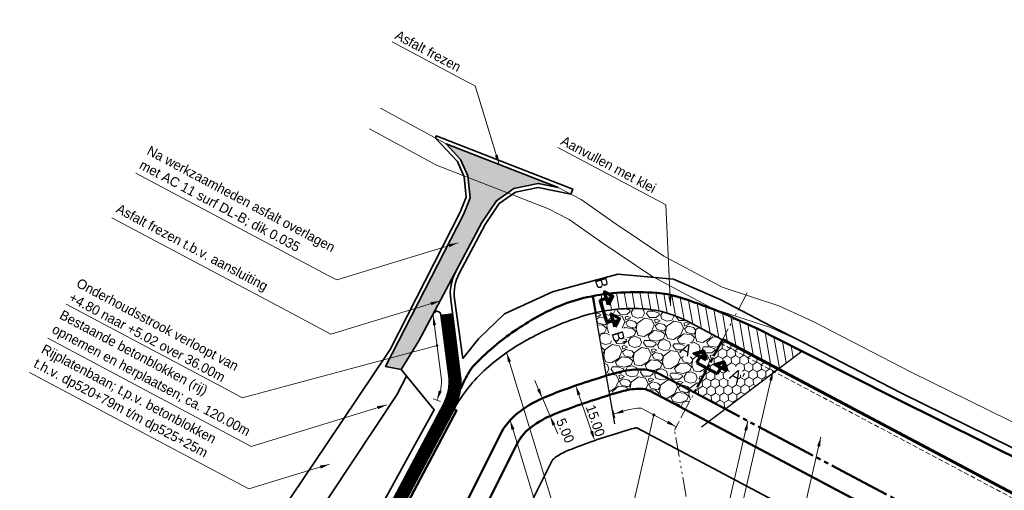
# Model space of a CAD drawing. Header units: metres. Extents: x -128301 to 77274, y 393138 to 412865.
# Tile 11 of 13: x 71110 to 71364, y 407419 to 407541. Entities that reach past the tile are written whole.
import ezdxf

# ---------------------------------------------------------------- set-up
doc = ezdxf.new("R2010")
doc.units = ezdxf.units.M
for name, pattern in [('ACAD_ISO09W100', [45, 24, -3, 6, -3, 6, -3]), ('CENTER2', [28.574999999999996, 19.05, -3.174999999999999, 3.174999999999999, -3.174999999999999]), ('HIDDEN', [0.375, 0.25, -0.125]), ('JIS_09_08', [10.750000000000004, 8, -0.55, 0.55, -0.55, 0.55, -0.55]), ('ONDERHOUDSSTROOK', [28, 8, -20]), ('SECTIEGRENS', [10.5, 5, -1, 0.5, -1, 0.5, -1, 0.5, -1])]:
    doc.linetypes.add(name, pattern=pattern)
for name, color, linetype, lineweight in [('maatvoering-leadr', 7, 'Continuous', 30), ('maatvoering-lin', 7, 'Continuous', 30), ('Plts-Detail', 5, 'CENTER2', 70), ('sn-arcering_betonzuilen', 1, 'Continuous', 18), ('sn-arcering_dun', 1, 'Continuous', 18), ('sn-arcering_kreukelberm', 253, 'Continuous', 0), ('TM-Damwand', 154, 'ACAD_ISO09W100', 50), ('TM-Glooiing', 4, 'Continuous', 50), ('TM-Insteek', 211, 'HIDDEN', 13), ('TM-invloedsgrens', 6, 'SECTIEGRENS', 20), ('TM-Kreukelberm', 43, 'Continuous', 50), ('TM-onderhoudsweg', 3, 'Continuous', 35), ('TM-Teenconstructie', 20, 'JIS_09_08', 50), ('TM-Werkgrens', 62, 'PBZ-WERKGRENS', 35)]:
    doc.layers.add(name, color=color, linetype=linetype, lineweight=lineweight)
doc.layers.add('sn-arcering_grijs', color=8, linetype='Continuous')
doc.layers.add('sn-arcrand', color=7, linetype='Continuous', plot=False)
doc.layers.add('TM-Hulplijn-plaatsdwp in situatie', color=213, linetype='Continuous', lineweight=9, plot=False)
doc.styles.add('StagCAD', font='StagCAD.ttf')
doc.linetypes.add('PBZ-WERKGRENS', pattern='A,5.5,-1.05,["O",StagCAD,S=2,R=0,X=0,Y=-1],-3.45', length=10)
doc.dimstyles.new('GM-maatvoering', dxfattribs={"dimtxt": 2.5, "dimasz": 2.5, "dimexe": 1, "dimexo": 0, "dimgap": 1, "dimtad": 1, "dimrnd": 0.001, "dimzin": 1, "dimdsep": 46, "dimtxsty": 'StagCAD', "dimcen": 0.09, "dimclrd": 1, "dimclre": 1, "dimclrt": 7, "dimazin": 0, "dimtfac": 1, "dimtix": 1, "dimtmove": 0, "dimatfit": 3, "dimfxl": 1, "dimfxlon": 1, "dimtvp": 0.8299999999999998, "dimtolj": 1, "dimtzin": 0, "dimlwd": 15, "dimlwe": 15, "dimarcsym": 0})
doc.dimstyles.new('leader 1_1000', dxfattribs={"dimtxt": 2.5, "dimasz": 3, "dimexe": 0, "dimexo": 0, "dimgap": 1, "dimtad": 1, "dimrnd": 0.001, "dimzin": 1, "dimdsep": 46, "dimtxsty": 'StagCAD', "dimblk1": 'RAD_PIJL', "dimblk2": 'RAD_PIJL', "dimsah": 1, "dimcen": 0.09, "dimse1": 1, "dimse2": 1, "dimclrd": 1, "dimclre": 1, "dimclrt": 7, "dimazin": 0, "dimtfac": 1, "dimtix": 1, "dimtmove": 0, "dimatfit": 0, "dimfxl": 1, "dimtvp": 0.8299999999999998, "dimtolj": 1, "dimtzin": 0, "dimlwd": 15, "dimarcsym": 0})

# ---------------------------------------------------------------- blocks, each defined once
blk = doc.blocks.new('RAD_PIJL')
at = {"color": 1, "linetype": 'Continuous'}
blk.add_solid([(-2.828427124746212, -0.75), (-2.828427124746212, 0.75), (0, 0)], dxfattribs=at)
blk = doc.blocks.new('*D34')
at = {"layer": 'Defpoints', "color": 0, "transparency": 16777216}
blk.add_point((71253.51076292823, 407446.1770012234), dxfattribs=at)
at = {"layer": 'maatvoering-lin', "color": 1, "lineweight": 15, "transparency": 16777216}
for p, q in [((71253.51076292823, 407446.1770012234), (71254.45600357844, 407446.5033754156)), ((71254.32669840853, 407443.813899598), (71257.59044032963, 407434.3614930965)), ((71258.40637580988, 407431.998391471), (71259.35161646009, 407432.3247656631))]:
    blk.add_line(p, q, dxfattribs=at)
at = {"layer": 'maatvoering-lin', "color": 1, "transparency": 16777216}
blk.add_solid([(71254.72054867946, 407443.9498888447), (71253.93284813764, 407443.6779103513), (71253.51076292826, 407446.1770012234)], dxfattribs=at)
at = {"layer": 'maatvoering-lin', "color": 7, "transparency": 16777216, "insert": (71258.58371913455, 407437.1183835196), "char_height": 2.5, "attachment_point": 5, "rotation": 289.048850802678, "style": 'StagCAD', "bg_fill": 3, "box_fill_scale": 1.1, "bg_fill_color": 256, "bg_fill_true_color": 13158600, "bg_fill_transparency": 0}
blk.add_mtext('\\A1;15.00', dxfattribs=at)
at = {"layer": 'Defpoints', "color": 0, "transparency": 16777216}
for p in [(71258.40637580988, 407431.998391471), (71258.40637580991, 407431.998391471)]:
    blk.add_point(p, dxfattribs=at)
at = {"layer": 'maatvoering-lin', "color": 1, "transparency": 16777216}
blk.add_solid([(71257.98429060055, 407434.4974823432), (71257.19659005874, 407434.2255038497), (71258.40637580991, 407431.998391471)], dxfattribs=at)
blk = doc.blocks.new('*D42')
at = {"layer": 'Defpoints', "color": 0, "transparency": 16777216}
blk.add_point((71244.90648373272, 407442.9043958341), dxfattribs=at)
at = {"layer": 'maatvoering-lin', "color": 1, "lineweight": 15, "transparency": 16777216}
for p, q in [((71243.91805836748, 407445.2007005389), (71242.92963300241, 407447.4970052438)), ((71244.90648373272, 407442.9043958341), (71243.98796185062, 407442.509025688)), ((71246.88348266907, 407438.3114421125), (71245.96496078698, 407437.9160719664)), ((71247.871908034, 407436.0151374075), (71248.86033339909, 407433.7188327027))]:
    blk.add_line(p, q, dxfattribs=at)
at = {"layer": 'maatvoering-lin', "color": 1, "transparency": 16777216}
blk.add_solid([(71244.30077581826, 407445.3654380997), (71243.53534091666, 407445.035962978), (71244.90648373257, 407442.904395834)], dxfattribs=at)
at = {"layer": 'maatvoering-lin', "color": 7, "transparency": 16777216, "insert": (71250.80545021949, 407434.5555036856), "char_height": 2.5, "attachment_point": 5, "rotation": 293.28906111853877, "style": 'StagCAD', "bg_fill": 3, "box_fill_scale": 1.1, "bg_fill_color": 256, "bg_fill_true_color": 13158600, "bg_fill_transparency": 0}
blk.add_mtext('\\A1;5.00', dxfattribs=at)
at = {"layer": 'Defpoints', "color": 0, "transparency": 16777216}
for p in [(71246.88348266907, 407438.3114421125), (71246.88348266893, 407438.3114421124)]:
    blk.add_point(p, dxfattribs=at)
at = {"layer": 'maatvoering-lin', "color": 1, "lineweight": 15, "transparency": 16777216}
blk.add_line((71244.90648373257, 407442.904395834), (71246.88348266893, 407438.3114421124), dxfattribs=at)
at = {"layer": 'maatvoering-lin', "color": 1, "transparency": 16777216}
blk.add_solid([(71248.25462548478, 407436.1798749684), (71247.48919058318, 407435.8503998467), (71246.88348266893, 407438.3114421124)], dxfattribs=at)

msp = doc.modelspace()

# ---------------------------------------------------------------- hatches: boundary and pattern name
at = {"layer": 'sn-arcering_betonzuilen'}
h = msp.add_hatch(dxfattribs=at)
h.set_pattern_fill('HONEY', color=256, scale=0.4, style=0)
h.set_pattern_definition([(332.0397985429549, (71351.2761006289, 407410.2116887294), (2.198310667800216, 0.0782955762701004), [1.27, -2.54]), (92.03979854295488, (71351.2761006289, 407410.2116887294), (-1.166961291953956, 1.864645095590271), [1.27, -2.54]), (32.03979854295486, (71351.2761006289, 407410.2116887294), (1.031349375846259, 1.942940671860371), [-2.539999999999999, 1.269999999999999])])
h.paths.add_polyline_path([(71305.67932846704, 407450.3786568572), (71291.3370963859, 407457.9917828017), (71284.11930100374, 407444.3879804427), (71292.12711771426, 407440.1372810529)])
at = {"layer": 'sn-arcering_grijs'}
h = msp.add_hatch(color=256, dxfattribs=at)
h.dxf.hatch_style = 1
h.paths.add_polyline_path([(71249.005663, 407497.269553), (71220.085836, 407508.539252), (71223.82483700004, 407504.532653), (71225.68823300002, 407500.3256810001), (71226.26641000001, 407494.663045), (71224.65592799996, 407490.50703), (71204.45461900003, 407451.077828), (71208.47726699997, 407450.296935), (71213.07956399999, 407457.686476), (71229.28203999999, 407488.261317), (71233.05867999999, 407493.860079), (71237.56290500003, 407497.0513870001), (71243.853046, 407498.323773)])
at = {"layer": 'sn-arcering_kreukelberm'}
h = msp.add_hatch(dxfattribs=at)
h.set_pattern_fill('GRAVEL', color=256, scale=0.3, style=0)
h.set_pattern_definition([(222.0457243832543, (71461.50519514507, 407123.1051164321), (-67.75906084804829, -61.87121845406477), [1.02516432, -101.491450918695]), (179.0026778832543, (71460.74389589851, 407122.4185386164), (91.73671197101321, -1.927090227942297), [1.759214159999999, -174.162146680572]), (126.5433839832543, (71458.98494879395, 407122.4491589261), (67.07348092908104, -91.2873515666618), [1.24044456, -122.8041683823]), (261.3066258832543, (71455.83121295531, 407120.8634191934), (23.42172036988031, 150.7821190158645), [1.602013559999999, -158.599312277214]), (286.8665910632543, (71455.58907424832, 407119.2798108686), (-28.38776321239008, 94.90531333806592), [1.5709011, -155.519423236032]), (351.3066258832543, (71456.04486276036, 407117.776483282), (-150.7821190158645, 23.42172036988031), [1.602013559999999, -158.599312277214]), (31.72717735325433, (71457.62847108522, 407117.5343445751), (-106.4447785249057, -65.48918021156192), [2.118580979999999, -209.7393459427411]), (66.28826525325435, (71459.43045360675, 407118.6484527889), (70.47830186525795, 161.1866438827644), [2.00015856, -198.015769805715]), (115.4625025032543, (71460.23478827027, 407120.4797591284), (-50.33175327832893, 104.8604778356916), [1.607439, -159.136637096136]), (169.2692951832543, (71459.54371685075, 407121.9310640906), (82.57369780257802, -16.29236726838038), [1.83513984, -89.92181085]), (216.4303746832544, (71457.74066862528, 407122.2727544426), (-99.65821540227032, -73.8600440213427), [2.37323376, -234.950317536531]), (132.8470117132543, (71463.32621778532, 407120.0034032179), (-48.29809220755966, 51.01733322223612), [0.8100136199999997, -80.191697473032]), (165.5021712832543, (71462.77537123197, 407120.5972851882), (96.93897440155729, -25.4553813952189), [1.541045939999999, -152.56391699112]), (219.0329368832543, (71461.28339304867, 407120.9830766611), (-0.7921503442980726, -7.578713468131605), [1.077628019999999, -9.698679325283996]), (197.2315273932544, (71460.84794114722, 407121.9479728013), (39.47786803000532, 11.19667521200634), [0.58032396, -57.45186710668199]), (285.8343463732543, (71460.29366669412, 407121.7760619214), (-5.20226243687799, 23.52829074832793), [0.8206968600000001, -40.21425896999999]), (24.99669341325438, (71460.51760019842, 407120.9865045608), (24.32044109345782, 12.78097590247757), [1.332958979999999, -43.09889445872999]), (155.5979880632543, (71461.72570074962, 407121.5497662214), (14.36527659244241, -9.163014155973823), [0.96386142, -23.132694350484]), (10.42247721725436, (71455.8980128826, 407122.2355091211), (78.1635857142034, 14.81463696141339), [1.350263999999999, -133.6764800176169]), (64.37911282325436, (71457.2260016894, 407122.479779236), (-39.02850766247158, -80.19724677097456), [1.132796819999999, -112.1466470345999]), (287.2315273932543, (71461.88413081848, 407123.065508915), (-11.19667521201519, 39.477868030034), [1.160640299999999, -56.87155076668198]), (337.6433965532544, (71462.22795257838, 407121.9569600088), (-73.41068365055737, 30.65764384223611), [1.350264, -133.67648001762]), (333.4768916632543, (71455.40687966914, 407117.5367067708), (-36.30926665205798, 19.11817865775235), [1.302105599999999, -63.803202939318]), (288.8080774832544, (71456.57194480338, 407116.9552399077), (-29.17991360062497, 87.3265998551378), [1.091016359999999, -108.01078014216]), (60.83434637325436, (71461.16776760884, 407115.4788739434), (19.11817865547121, 36.30926665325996), [1.1606403, -56.871550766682]), (11.3869615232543, (71461.73339146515, 407116.4923648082), (-101.6918764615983, -20.01689940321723), [1.27734822, -126.4571279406]), (63.47689166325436, (71457.45419800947, 407115.8670276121), (-19.11817865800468, -36.30926665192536), [0.6510527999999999, -64.45425573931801]), (95.34286935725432, (71460.71304480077, 407115.526402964), (-4.410112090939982, 31.10700421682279), [0.3885437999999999, -38.465984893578]), (159.9966934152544, (71460.67686518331, 407115.9132601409), (21.94399006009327, -9.955164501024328), [1.5709011, -29.847163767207]), (180.0419428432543, (71459.20073000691, 407116.4506258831), (76.5792850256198, -0.3427899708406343), [1.455800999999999, -144.124094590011]), (297.7230044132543, (71460.44630666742, 407120.3044203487), (-5.994412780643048, 15.94957728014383), [1.098971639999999, -26.37532907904]), (347.1901634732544, (71460.95754570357, 407119.331602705), (127.2538282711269, -28.62398278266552), [1.918670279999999, -189.948027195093]), (54.97833278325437, (71462.82845956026, 407118.9062037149), (-35.85990628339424, -49.88239289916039), [0.78452472, -77.66817695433]), (84.03293688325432, (71463.27868876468, 407119.5486804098), (-6.786563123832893, 8.370863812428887), [0.4572, -7.162799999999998]), (114.2893740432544, (71459.07292024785, 407116.6938302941), (24.76980145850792, -56.21959565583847), [1.058600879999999, -104.8018223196]), (42.04572438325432, (71458.63746834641, 407117.6587264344), (67.75906084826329, 61.87121845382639), [2.05032864, -100.466286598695]), (354.0329368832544, (71460.16006683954, 407119.0318820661), (8.370863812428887, 6.786563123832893), [1.981199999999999, -5.638799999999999]), (319.3377833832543, (71462.13053234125, 407118.8259229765), (70.24208230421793, -60.97249768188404), [1.204828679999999, -119.2779501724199]), (248.0875409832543, (71463.04447156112, 407118.0408592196), (-10.74731484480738, -29.52270352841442), [1.109487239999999, -54.364950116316]), (201.6789122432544, (71462.63042197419, 407117.0115253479), (-151.9170593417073, -60.73627812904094), [1.8064353, -178.837393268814]), (169.4590156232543, (71460.95175560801, 407116.3442184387), (-97.73112474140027, 17.87666794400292), [1.911088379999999, -189.19753936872])])
edge = h.paths.add_edge_path()
edge.add_arc((71281.09203806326, 407384.7875130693), 61.89679785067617, 104.1541359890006, 107.6805544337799)
edge.add_line((71262.29337889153, 407443.760591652), (71258.55700143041, 407464.9506412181))
edge.add_arc((71268.50841715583, 407421.0531231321), 45.01136266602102, 89.5543416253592, 102.77287085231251, ccw=False)
edge.add_arc((71268.84032404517, 407436.7399595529), 29.32317029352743, 63.009960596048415, 89.96444366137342, ccw=False)
edge.add_line((71282.14822250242, 407462.8694095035), (71291.33708122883, 407457.991754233))
edge.add_line((71291.33708122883, 407457.991754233), (71281.77501030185, 407439.9716130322))
edge.add_line((71281.77501030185, 407439.9716130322), (71281.77499657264, 407439.9716203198))
edge.add_line((71281.77499657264, 407439.9716203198), (71272.78275101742, 407444.7449088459))
edge.add_arc((71270.1902594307, 407439.5206590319), 5.832135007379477, 63.60746684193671, 89.93500085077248)
edge.add_arc((71270.23802051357, 407428.3406562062), 17.01218383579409, 90.1385728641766, 104.5771559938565)

# ---------------------------------------------------------------- linework, layer by layer
at = {"layer": 'maatvoering-lin', "color": 1, "lineweight": 15}
for p, q in [((71216.7626019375, 407442.7706894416), (71218.63831033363, 407442.0766303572)), ((71263.12017890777, 407439.8223397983), (71263.6239184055, 407437.8868175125)), ((71279.90149161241, 407436.437503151), (71278.96414698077, 407434.6707589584))]:
    msp.add_line(p, q, dxfattribs=at)
for points in [[(71217.70045613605, 407442.4236599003, 0.1548687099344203), (71218.78149898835, 407448.375939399), (71216.74836847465, 407464.2184539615)], [(71279.43281930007, 407435.5541310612), (71279.43070587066, 407435.5552529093), (71270.52618046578, 407440.2819775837, 0.1084162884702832), (71270.17658325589, 407440.3526829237, 0.06276635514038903), (71267.19811049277, 407439.9618221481, 0.01750659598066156), (71263.37204865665, 407438.8545786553, 0.01750659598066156)]]:
    msp.add_lwpolyline(points, format="xyb", dxfattribs=at)
at = {"layer": 'maatvoering-lin', "color": 1}
for points in [[(71217.48041829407, 407461.8064224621), (71216.65386366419, 407461.7003475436), (71216.74891622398, 407464.2330488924)], [(71218.95880257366, 407444.623699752), (71218.1772574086, 407444.9128910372), (71217.70045613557, 407442.4236598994)], [(71265.88532942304, 407439.1817344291), (71265.64337183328, 407439.9791684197), (71263.37204865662, 407438.8545786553)], [(71277.41786254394, 407437.0954064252), (71277.02715563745, 407436.3593408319), (71279.43070587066, 407435.5552529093)]]:
    msp.add_solid(points, dxfattribs=at)
at = {"layer": 'Plts-Detail', "linetype": 'Continuous', "ltscale": 0.5}
for p, q in [((71259.7372134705, 407468.2108901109), (71261.41058339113, 407468.7230747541)), ((71261.49327510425, 407462.4736218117), (71263.16664502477, 407462.9858064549)), ((71284.78987658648, 407452.0523839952), (71285.61095857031, 407453.597804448)), ((71290.08846099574, 407449.2372457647), (71290.90954297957, 407450.7826662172))]:
    msp.add_line(p, q, dxfattribs=at)
at = {"layer": 'Plts-Detail'}
for p, q in [((71259.7372134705, 407468.2108901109), (71261.49327510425, 407462.4736218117)), ((71284.78987658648, 407452.0523839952), (71290.08846099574, 407449.2372457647))]:
    msp.add_line(p, q, dxfattribs=at)
at = {"layer": 'Plts-Detail', "linetype": 'Continuous', "ltscale": 0.5, "flags": 128}
for points in [[(71261.92276803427, 407467.0497048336), (71260.89839874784, 407470.3964446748), (71263.08395331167, 407469.2352593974), (71261.92276803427, 407467.0497048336)], [(71263.6788296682, 407461.3124365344), (71262.65446038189, 407464.6591763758), (71264.84001494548, 407463.4979910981), (71263.6788296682, 407461.3124365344)], [(71287.15637902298, 407452.776722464), (71284.0655381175, 407454.4188864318), (71286.43204055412, 407455.1432249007), (71287.15637902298, 407452.776722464)], [(71292.45496343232, 407449.9615842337), (71289.36412252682, 407451.6037482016), (71291.73062496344, 407452.3280866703), (71292.45496343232, 407449.9615842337)]]:
    msp.add_lwpolyline(points, dxfattribs=at)
at = {"layer": 'Plts-Detail', "linetype": 'Continuous', "ltscale": 0.5}
for points in [[(71261.41058339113, 407468.7230747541), (71263.08395331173, 407469.2352593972), (71261.92276803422, 407467.0497048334)], [(71263.16664502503, 407462.9858064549), (71264.84001494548, 407463.4979910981), (71263.67882966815, 407461.3124365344)], [(71285.61095857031, 407453.597804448), (71286.43204055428, 407455.1432249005), (71287.15637902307, 407452.7767224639)], [(71290.90954297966, 407450.7826662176), (71291.73062496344, 407452.3280866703), (71292.45496343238, 407449.9615842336)]]:
    msp.add_solid(points, dxfattribs=at)
at = {"layer": 'sn-arcering_grijs', "const_width": 0.5}
msp.add_lwpolyline([(71291.454310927, 407458.212601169), (71486.80827880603, 407354.5150488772, 0.009792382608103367), (71501.69258108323, 407347.0425107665, 0.0003984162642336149), (71516.74029048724, 407339.8680216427, -0.008994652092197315), (71531.66655618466, 407332.4339208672, -0.008994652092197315)], format="xyb", dxfattribs=at)
at = {"layer": 'sn-arcrand'}
for points in [[(71263.61432111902, 407436.269156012), (71257.79852380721, 407469.252181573)], [(71285.98695079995, 407435.497170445), (71311.86306815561, 407455.0516953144)]]:
    msp.add_lwpolyline(points, dxfattribs=at)
at = {"layer": 'TM-Damwand', "ltscale": 0.2, "flags": 128}
msp.add_lwpolyline([(71291.34482297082, 407457.9876813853), (71284.12005768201, 407444.3875787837)], dxfattribs=at)
at = {"layer": 'TM-Glooiing'}
for p, q in [((71336.29559099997, 407442.7120729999), (71311.86306815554, 407455.0516953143)), ((71381.15884699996, 407420.4303899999), (71336.29559099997, 407442.7120729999))]:
    msp.add_line(p, q, dxfattribs=at)
for points in [[(70006.83850400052, 408295.8215040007), (70006.17338073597, 408296.1682143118, -0.0878983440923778), (69998.71582691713, 408286.7384678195), (69988.1656100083, 408277.7508997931, 0.0643732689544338), (69979.59514235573, 408268.301099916), (69901.15177775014, 408155.6034087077, 0.0574864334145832), (69835.96232910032, 408034.3290680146, 0.0546874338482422), (69828.0906276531, 408005.787959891, 0.1903495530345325), (69839.25008099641, 407955.0149753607, 0.0927691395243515), (69849.95413817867, 407943.998372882), (70902.2872099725, 407218.0421428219, 0.4488935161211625), (71135.633440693, 407275.1415817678), (71222.78055119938, 407439.7338353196), (71222.11926248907, 407440.0839696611)], [(71284.11930100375, 407444.3879804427), (71275.07590838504, 407449.1884189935, 0.1197569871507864), (71270.09455739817, 407450.3523725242, 0.06183430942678), (71264.71664811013, 407449.6491208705, 0.0203277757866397), (71259.50330083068, 407448.1050302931, 0.026091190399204), (71244.9064837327, 407442.9043958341, 0.063317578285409), (71238.51316219, 407439.036324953, 0.1057763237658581), (71233.98173244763, 407433.5001177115), (71150.84352347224, 407267.1149074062, -0.2264433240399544), (71028.48129381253, 407175.374099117, -0.0817408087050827), (70977.05553225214, 407174.0240780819, -0.0630159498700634), (70925.96477577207, 407187.5502336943, -0.0560283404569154), (70879.8913828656, 407212.2086516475), (70809.92479993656, 407260.4753821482, 0.012685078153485), (70802.12688182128, 407265.5172560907, -0.0009661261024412), (70794.20854247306, 407270.3778319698, -0.014623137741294), (70786.45179911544, 407275.4786566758), (70643.56688593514, 407376.5177658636, 0.0241901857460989), (70636.61568273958, 407380.8688464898, 0.0007221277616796), (70629.44105083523, 407384.8774986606, -0.022733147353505), (70622.46249714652, 407389.1895417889), (70478.70261938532, 407488.9798095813, 0.001132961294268)], [(71291.3370963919, 407457.9917827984), (71486.69141023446, 407354.2940468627, 0.0097926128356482), (71501.58480972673, 407346.8169329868, 0.000398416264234), (71516.63287799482, 407339.6422727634, -0.0089946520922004), (71531.5510938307, 407332.2121812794)]]:
    msp.add_lwpolyline(points, format="xyb", dxfattribs=at)
msp.add_lwpolyline([(71294.31756134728, 407463.6094809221), (71300.30135399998, 407460.8909280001), (71311.86306815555, 407455.0516953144)], dxfattribs=at)
at = {"layer": 'TM-Hulplijn-plaatsdwp in situatie'}
for points in [[(71562.63206800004, 407336.697644), (71518.96080599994, 407360.389146), (71475.182216, 407383.2766939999), (71429.64788699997, 407405.969777), (71385.39124200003, 407427.3205829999), (71340.05191900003, 407449.6590419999), (71314.74449199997, 407462.743312), (71305.90476800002, 407466.7732820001), (71291.29927100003, 407471.534036), (71276.22992900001, 407479.532803), (71263.92567999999, 407487.842626), (71254.93912299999, 407494.1984719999), (71249.00566300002, 407497.269553), (71220.08583599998, 407508.539252), (71203.16104499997, 407517.73714)], [(71559.77098645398, 407331.4237258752), (71516.14017995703, 407355.0932809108), (71472.45389563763, 407377.9325712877), (71427.00610233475, 407400.5825272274), (71382.76177513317, 407421.9273907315), (71337.34798544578, 407444.3025390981), (71312.12064442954, 407457.3454035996), (71303.7236740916, 407461.1735252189), (71288.94547144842, 407465.9905737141), (71273.13567544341, 407474.3823717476), (71260.51394226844, 407482.9066115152), (71251.81297215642, 407489.0604728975), (71246.53043945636, 407491.7946424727), (71217.55399162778, 407503.0864059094), (71200.2960535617, 407512.4653448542)]]:
    msp.add_lwpolyline(points, dxfattribs=at)
at = {"layer": 'TM-Insteek', "ltscale": 5, "flags": 128}
msp.add_lwpolyline([(71531.08301662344, 407331.3284657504, 0.0089908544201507), (71516.20322802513, 407338.7392772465, -0.0003984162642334), (71501.15372430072, 407345.9146218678, -0.0097947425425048), (71486.22255209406, 407353.4107733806), (71290.86799668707, 407457.1086375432)], format="xyb", dxfattribs=at)
at = {"layer": 'TM-invloedsgrens', "flags": 128}
msp.add_lwpolyline([(71297.74946318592, 407470.0780650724), (71279.00257055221, 407434.743181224), (71288.90436866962, 407378.5872935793)], dxfattribs=at)
at = {"layer": 'TM-Kreukelberm', "flags": 128}
msp.add_lwpolyline([(71521.2059989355, 407312.8082312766), (71477.09527329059, 407336.2919519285), (71281.77499657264, 407439.9716203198), (71272.78275101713, 407444.7449088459, 0.1181390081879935), (71270.13346029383, 407445.3525187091, 0.0621473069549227), (71265.95638722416, 407444.8052242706, 0.0207784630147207), (71261.02677318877, 407443.3417505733, 0.0261558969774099), (71246.88348266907, 407438.3114421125, 0.0626548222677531), (71241.62751841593, 407435.1246901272, 0.1050372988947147), (71238.44016609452, 407431.2366268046), (71155.29549790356, 407264.8384896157, -0.2265420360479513), (71029.44360036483, 407170.4675305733, -0.0817587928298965), (70976.38304987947, 407169.069498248, -0.0629893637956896), (70924.10055693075, 407182.9107451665, -0.0560146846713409), (70877.05436986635, 407208.0914490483), (70807.09502396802, 407256.3531861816, 0.0126691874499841), (70799.5194626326, 407261.250950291, -0.0009661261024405), (70791.58460900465, 407266.1216631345, -0.0146406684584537), (70783.57419650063, 407271.38970437), (70640.69631892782, 407372.4238384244, 0.0241296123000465), (70634.17083243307, 407376.507343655, 0.0007221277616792), (70627.00857558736, 407380.5090819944, -0.0227853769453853), (70619.6272523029, 407385.071075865)], format="xyb", dxfattribs=at)
at = {"layer": 'TM-onderhoudsweg'}
for points in [[(70006.83850400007, 408295.8215040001, -0.0885489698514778), (69999.20807184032, 408286.1725573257), (69988.65197070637, 408277.1799766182, 0.0643732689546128), (69980.21070608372, 408267.8726360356), (69901.76734147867, 408155.1749448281, 0.0574864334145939), (69836.65927790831, 408034.0520078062, 0.0546874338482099), (69828.83106652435, 408005.6685853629, 0.1903674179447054), (69839.87495014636, 407955.4297506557, 0.0927691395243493), (69850.38672089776, 407944.6110491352), (70902.71309746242, 407218.6594918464, 0.4488935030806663), (71134.97061581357, 407275.4925278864), (71222.11926248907, 407440.0839696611)], [(71222.55039864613, 407475.5583903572, 0.1549574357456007), (71221.2512011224, 407468.411979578), (71223.74082676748, 407449.0123889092, -0.1548687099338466), (71222.11926248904, 407440.083969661)], [(71222.11926248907, 407440.0839696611, -0.0874347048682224), (71230.43037095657, 407450.5268875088, -0.0601192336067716), (71241.74131559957, 407458.3819285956, -0.0435977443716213), (71254.32713016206, 407463.772133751, -0.0822593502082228), (71268.85852127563, 407466.0631242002, -0.118156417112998), (71282.14822250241, 407462.8694095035), (71291.33708122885, 407457.991754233)]]:
    msp.add_lwpolyline(points, format="xyb", dxfattribs=at)
at = {"layer": 'TM-onderhoudsweg', "linetype": 'ONDERHOUDSSTROOK', "const_width": 3, "flags": 128}
msp.add_lwpolyline([(69999.00979782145, 408284.0331579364), (69990.51953763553, 408276.8004354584, 0.063440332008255), (69982.1709589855, 408268.0632252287), (69902.99846893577, 408154.3180170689, 0.0574864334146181), (69838.05317552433, 408033.4978873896, 0.0546874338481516), (69830.31194426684, 408005.4298363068, 0.1904232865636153), (69841.12756679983, 407956.2549655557, 0.0927885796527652), (69851.25862586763, 407945.8316442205), (70903.56488198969, 407219.8941832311, 0.4488906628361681), (71133.64427697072, 407276.1931170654), (71220.79362058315, 407440.7858767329, 0.1548687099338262), (71222.25302843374, 407448.821454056), (71220.21989792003, 407464.6639686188)], format="xyb", dxfattribs=at)
at = {"layer": 'TM-onderhoudsweg', "flags": 128}
msp.add_lwpolyline([(70001.62980026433, 408282.179053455, 0.622566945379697), (69999.98251921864, 408282.8913115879), (69990.5974135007, 408274.8962839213, 0.0643732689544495), (69982.67296099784, 408266.1587805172), (69904.22959639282, 408153.4610893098, 0.0574864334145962), (69839.44707314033, 408032.9437669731, 0.0546874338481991), (69831.79282200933, 408005.1910872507, 0.1904428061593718), (69842.37442674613, 407957.0888518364, 0.0927691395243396), (69852.11705177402, 407947.0617541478), (70904.41664760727, 407221.1288877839, 0.4488906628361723), (71132.31863506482, 407276.8950241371), (71219.46797867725, 407441.4877838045, 0.1548687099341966), (71220.76523009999, 407448.6305192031), (71218.73209958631, 407464.4730337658, 0.7316655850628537), (71216.8566349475, 407464.8139880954)], format="xyb", dxfattribs=at)
at = {"layer": 'TM-onderhoudsweg'}
msp.add_lwpolyline([(71249.005663, 407497.269553), (71220.085836, 407508.539252), (71223.82483700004, 407504.532653), (71225.68823300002, 407500.3256810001), (71226.26641000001, 407494.663045), (71224.65592799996, 407490.50703), (71204.45461900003, 407451.077828), (71208.47726699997, 407450.296935), (71213.07956399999, 407457.686476), (71229.28203999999, 407488.261317), (71233.05867999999, 407493.860079), (71237.56290500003, 407497.0513870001), (71243.853046, 407498.323773)], close=True, dxfattribs=at)
at = {"layer": 'TM-Teenconstructie', "ltscale": 2, "flags": 128}
msp.add_lwpolyline([(71523.57717527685, 407317.2102220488), (71479.44290946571, 407340.7065434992), (71284.11930100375, 407444.3879804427)], dxfattribs=at)
at = {"layer": 'TM-Werkgrens', "flags": 128}
for points in [[(71208.477267, 407450.296935), (71217.01016163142, 407439.8810657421), (71211.13103899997, 407429.329473), (71188.90619600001, 407388.615278), (71166.83034000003, 407346.551322), (71144.01371400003, 407304.005673), (71133.32285000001, 407282.440695), (71122.174887, 407263.8452840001), (71102.408506, 407240.7934830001), (71085.15229700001, 407226.283874), (71065.512892, 407213.918626), (71044.731763, 407205.143479), (71035.91719104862, 407202.5922414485), (71025.46692338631, 407199.5675778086), (71023.45971400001, 407198.986623), (71002.48966700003, 407196.834442), (70990.41914116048, 407197.0919848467), (70982.02253599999, 407206.071506), (71001.07148099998, 407206.581341), (71023.08274700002, 407210.678645), (71045.67840299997, 407218.4937270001), (71065.600659, 407230.210852), (71083.893987, 407244.23821), (71098.83998900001, 407262.202197), (71111.57000900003, 407282.30695)], [(71166.36510199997, 407385.6418779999), (71168.0452615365, 407384.5569522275), (71177.28893912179, 407398.8720818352), (71190.04894488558, 407417.7419705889), (71207.38916151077, 407443.7663868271), (71209.86072595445, 407448.6081847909)]]:
    msp.add_lwpolyline(points, dxfattribs=at)

# ---------------------------------------------------------------- leaders
at = {"layer": 'maatvoering-leadr', "annotation_type": 0, "has_hookline": 1}
for points, dimstyle, override, hookline_direction, text_width, horizontal_direction in [([(71233.76967678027, 407503.2068284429), (71227.5696348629, 407523.4862517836), (71225.36226588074, 407524.6599306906)], 'GM-maatvoering', {"dimscale": 0, "dimgap": 1, "dimtad": 1}, 1, 20.74999999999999, (0.8829475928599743, -0.4694715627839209, 0)), ([(71217.74067611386, 407456.4862163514), (71167.50450384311, 407443.0184577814), (71165.29713486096, 407444.1921366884)], 'GM-maatvoering', {"dimscale": 0, "dimgap": 1, "dimtad": 1, "dimldrblk": 'DotSmall'}, 1, 47.99999999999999, (0.8829475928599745, -0.469471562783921, 0)), ([(71273.67646188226, 407438.6097365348), (71265.62448073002, 407403.6952129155), (71268.27332350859, 407402.2867982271)], 'leader 1_1000', {"dimldrblk": 'DotSmall'}, 0, 65.75, (0.8829475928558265, -0.4694715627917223, 0)), ([(71297.94729846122, 407437.0478198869), (71290.10048304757, 407403.0595282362), (71292.30785202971, 407401.8858493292)], 'GM-maatvoering', {"dimscale": 0, "dimgap": 1, "dimtad": 1}, 0, 7.25, (0.8829475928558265, -0.4694715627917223, 0)), ([(71316.73994184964, 407432.9270208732), (71307.68771620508, 407393.7175238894), (71309.89508518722, 407392.5438449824)], 'GM-maatvoering', {"dimscale": 0, "dimgap": 1, "dimtad": 1}, 0, 49.5, (0.8829475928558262, -0.4694715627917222, 0))]:
    msp.add_leader(points, dimstyle=dimstyle, override=override, dxfattribs=dict(at, hookline_direction=hookline_direction, text_width=text_width, horizontal_direction=horizontal_direction))

# ---------------------------------------------------------------- next in the draw order: texts
at = {"layer": 'Plts-Detail', "char_height": 3, "rotation": 332.0144103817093, "style": 'StagCAD', "bg_fill": 3, "box_fill_scale": 1.149999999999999, "bg_fill_color": 256, "bg_fill_transparency": 0}
for s, insert, width, attachment_point in [('A', (71283.18679339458, 407454.8962673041), 1.693629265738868, 6), ("A'", (71293.62647880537, 407449.4120995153), 1.819042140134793, 4)]:
    msp.add_mtext(s, dxfattribs=dict(at, insert=insert, width=width, attachment_point=attachment_point))

# ---------------------------------------------------------------- next in the draw order: linework, layer by layer
at = {"layer": 'TM-Werkgrens', "flags": 128}
msp.add_lwpolyline([(71162.25711301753, 407390.857225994), (71189.13620890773, 407430.9157617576), (71205.60270694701, 407455.5117575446), (71223.74225531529, 407490.9167858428), (71225.24718515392, 407494.8004125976), (71224.70954782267, 407500.0660051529), (71222.97876031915, 407503.9735881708), (71217.310492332, 407510.0475306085), (71217.52920614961, 407510.6087847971), (71252.77106609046, 407496.8754677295), (71252.2668616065, 407495.5815994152), (71243.8519110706, 407497.3032894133), (71237.96845849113, 407496.1131693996), (71233.7856704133, 407493.149604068), (71230.14076666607, 407487.7461373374), (71223.43399772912, 407475.0901461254, 0.1549574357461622), (71222.24306666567, 407468.5392695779), (71224.41945563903, 407453.1789432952), (71228.39818351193, 407458.2195816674), (71235.14140535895, 407464.6595293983), (71247.51457312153, 407470.3663526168), (71264.36553213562, 407474.891047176), (71278.70716648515, 407473.6387016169), (71290.80147879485, 407468.3791466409), (71303.88839346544, 407461.5203814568), (71312.12064442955, 407457.3454035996), (71337.34798544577, 407444.3025390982), (71382.76177513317, 407421.9273907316), (71427.00610233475, 407400.5825272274), (71472.45389563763, 407377.9325712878), (71516.14017995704, 407355.0932809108), (71542.82657319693, 407340.6160089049), (71521.79170711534, 407301.1342364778), (71507.70109465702, 407308.724285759), (71269.27345534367, 407435.2861823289, 0.0301994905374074), (71268.44376673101, 407435.1194001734, 0.0219435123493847), (71264.0809859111, 407433.8171136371, 0.0262776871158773), (71250.85538256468, 407429.1328653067, 0.060167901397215), (71247.86236964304, 407427.3062415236, 0.0981374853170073), (71247.34145050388, 407426.6784588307), (71164.20028251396, 407260.2873266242, -0.2267265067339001), (71031.36830790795, 407160.6544195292, -0.081791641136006), (70975.03818785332, 407159.1603260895, -0.0629397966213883), (70920.37215945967, 407173.6317542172, -0.055989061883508), (70871.38034386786, 407199.8570438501), (70801.43587858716, 407248.1085137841, 0.0126353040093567), (70794.30462425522, 407252.7183386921, -0.0009661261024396), (70786.33674216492, 407257.6093254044, -0.0146734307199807), (70777.81857723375, 407263.2120925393), (70634.95679192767, 407364.2348471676, 0.0239894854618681), (70629.28113182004, 407367.7843379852, 0.0007221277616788), (70622.14362468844, 407371.7722488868, -0.0228784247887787), (70613.95555056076, 407376.8349853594), (70470.14916786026, 407476.6575343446, 0.0011329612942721), (70462.89348333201, 407481.6667737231, 0.0003141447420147), (70455.57940624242, 407486.6851427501, -0.0005046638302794), (70448.22674891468, 407491.7341042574), (70304.07482463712, 407590.9933474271, -0.0058024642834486), (70290.50659838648, 407600.6143593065, 0.0007970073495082), (70277.36771149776, 407610.1299929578, 0.007384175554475), (70264.41531162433, 407619.1912550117), (70119.33291628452, 407717.0581430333, -0.0094545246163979), (70109.50286355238, 407724.0053924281, -0.0006018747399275), (70100.25604057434, 407730.8233365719, 0.008215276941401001), (70091.3577344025, 407737.1775076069), (69914.65351588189, 407858.2428118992), (69892.04550474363, 407825.2446629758), (69821.28203734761, 407873.7268145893, -0.1035835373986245), (69791.51371260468, 407904.8164961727), (69782.72431947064, 407918.9223671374, -0.1873364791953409), (69761.88591858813, 408016.4641058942, -0.003665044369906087), (69762.38064276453, 408019.3956782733), (69801.77307695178, 408012.4503570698, -0.05100929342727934), (69810.81641610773, 408044.3254003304, -0.0574864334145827), (69878.94223842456, 408171.0623854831), (69986.76502265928, 408325.9687807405, 0.0162489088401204), (69990.46358866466, 408331.743766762, -0.0006972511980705), (69994.3478648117, 408338.2450780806, -0.017778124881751), (69998.8506346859, 408345.1860410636), (70039.21982050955, 408402.157870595), (70048.40081833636, 408404.9889343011), (70044.82719999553, 408416.5779996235), (70030.39370499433, 408462.6202890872), (70037.91119368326, 408464.9133514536), (70052.27617574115, 408418.4728648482), (70059.59103748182, 408395.3479941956), (70060.9626268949, 408384.9744438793), (70060.22063442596, 408375.1525327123), (70057.14963818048, 408365.1271457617), (70052.79022405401, 408357.6970616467), (70046.17684186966, 408348.2876305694), (70029.72294458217, 408325.0968162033), (70019.98110204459, 408310.1121280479), (70011.47302410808, 408293.4270456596), (70005.57179076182, 408277.2956517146), (70001.63524971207, 408267.6892263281), (69993.517109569, 408252.30672154), (69978.97464097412, 408230.6612721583), (69967.75371272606, 408214.8308922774), (69938.80110234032, 408173.4756392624), (69909.98960902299, 408131.8745568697), (69884.9233839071, 408089.8038459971), (69863.00679884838, 408045.3619742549), (69854.21771585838, 408024.8764109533), (69851.1022896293, 408014.5746993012), (69849.55677014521, 408001.3432467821), (69851.07508221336, 407986.0633151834), (69853.74834751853, 407977.6650839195), (69859.8613690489, 407964.3401061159), (69867.01850485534, 407955.5733658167), (69885.4154718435, 407942.0115782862), (69904.61424421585, 407929.4397656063), (69946.75310559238, 407900.5749362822), (69991.17804062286, 407869.9251459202), (70033.25439415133, 407841.1246041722), (70073.06518514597, 407813.5109175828), (70114.25147386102, 407785.4853571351), (70131.09953921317, 407773.5923815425), (70170.26095731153, 407746.4144805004), (70208.12126807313, 407720.7217794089), (70247.48923775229, 407693.2833904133), (70288.26408756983, 407665.2285094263), (70327.30775094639, 407638.2453793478), (70376.08050883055, 407604.564916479), (70415.93856339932, 407577.2322954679), (70456.53724720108, 407549.10778741), (70496.79279016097, 407521.1578022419), (70536.2442943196, 407494.2210676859), (70576.22422060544, 407466.6864034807), (70615.99065000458, 407438.8047153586), (70640.71049758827, 407422.1885353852), (70680.97268756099, 407394.6643316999), (70720.32490139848, 407367.4905839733), (70759.70537266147, 407339.9514811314), (70800.97846986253, 407311.6997383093), (70842.75227252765, 407282.4867771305), (70882.68746677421, 407254.8189793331), (70912.76978450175, 407234.7037735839), (70912.82373733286, 407234.7549629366), (70920.97497763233, 407229.2631628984), (70923.51614543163, 407227.6559948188), (70936.67986565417, 407221.1814014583), (70939.88867675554, 407219.8673745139), (70948.97897970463, 407216.9376510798), (70961.66191209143, 407214.2533287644), (70977.05715534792, 407212.0173967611), (70983.25400226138, 407211.5597751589), (71006.48946386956, 407212.8317945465), (71028.17124821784, 407217.7803162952), (71048.63826470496, 407226.263152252), (71067.74494016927, 407238.4169373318), (71084.67424715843, 407252.825998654), (71096.23677722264, 407268.2461804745), (71097.04222908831, 407269.6899728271)], format="xyb", dxfattribs=at)

# ---------------------------------------------------------------- next in the draw order: leaders
at = {"layer": 'maatvoering-leadr', "annotation_type": 0, "has_hookline": 1, "hookline_direction": 0, "text_width": 7, "horizontal_direction": (0.8829475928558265, -0.4694715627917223, 0)}
msp.add_leader([(71304.39044609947, 407449.930667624), (71294.58744164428, 407407.4691903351), (71296.79481062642, 407406.2955114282)], dimstyle='GM-maatvoering', override={"dimscale": 0, "dimgap": 1, "dimtad": 1}, dxfattribs=at)

# ---------------------------------------------------------------- next in the draw order: texts
at = {"layer": 'maatvoering-leadr', "color": 7, "char_height": 2.499999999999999, "attachment_point": 7, "rotation": 332.00000000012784, "style": 'StagCAD', "bg_fill": 3, "box_fill_scale": 1.199999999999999, "bg_fill_color": 256, "bg_fill_transparency": 0}
for s, insert in [('\\A1;Asfalt frezen', (71206.62762729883, 407535.753884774)), ('\\A1;Onderhoudsstrook verloopt van\\P+4.80 naar +5.02 over 36.00m', (71122.5021743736, 407468.0791908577))]:
    msp.add_mtext(s, dxfattribs=dict(at, insert=insert))
at = {"layer": 'Plts-Detail', "char_height": 3, "rotation": 287.0144103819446, "style": 'StagCAD', "bg_fill": 3, "box_fill_scale": 1.149999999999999, "bg_fill_color": 256, "bg_fill_transparency": 0}
for s, insert, width, attachment_point in [('B', (71260.61459164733, 407471.3553702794), 1.693629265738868, 6), ("B'", (71264.11867176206, 407460.0955056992), 1.819042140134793, 4)]:
    msp.add_mtext(s, dxfattribs=dict(at, insert=insert, width=width, attachment_point=attachment_point))

# ---------------------------------------------------------------- next in the draw order: dimensions: what is measured, and where the dimension line sits
at = {"layer": 'maatvoering-lin'}
dim = msp.add_linear_dim(base=(71258.40637580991, 407431.998391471), p1=(71253.5107629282, 407446.1770012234), p2=(71258.40637580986, 407431.998391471), angle=289.04885080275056, dimstyle='GM-maatvoering', override={"dimtmove": 1, "dimtfill": 1}, dxfattribs=at)
dim.commit()
dim.dimension.update_dxf_attribs({"geometry": '*D34', "text_midpoint": (71256.45692767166, 407436.3840415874), "dimtype": 161})

# ---------------------------------------------------------------- next in the draw order: hatches: boundary and pattern name
at = {"layer": 'sn-arcering_dun'}
h = msp.add_hatch(dxfattribs=at)
h.set_pattern_fill('_USER', color=256, scale=2, angle=135, pattern_type=0)
h.set_pattern_definition([(100.0000000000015, (69600.04610019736, 407946.3007509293), (-1.969615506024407, -0.3472963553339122), [])])
h.paths.add_polyline_path([(71311.86306815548, 407455.0516953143), (71300.30135399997, 407460.890928), (71294.31756135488, 407463.6094809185, 0.00185241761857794), (71293.265175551, 407464.0923117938, 0.005328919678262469), (71292.89696800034, 407464.2548839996, 0.01300841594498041), (71286.3047644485, 407466.8810877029, 0.01360725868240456), (71279.87792799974, 407469.0529029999, 0.05594329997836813), (71274.4114673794, 407470.086638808, 0.03358254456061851), (71265.16258999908, 407470.1605219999, 0.03179874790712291), (71257.79852380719, 407469.2521815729), (71258.55700143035, 407464.950641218, -0.05774075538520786), (71268.85852127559, 407466.0631242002, -0.1181564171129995), (71282.14822250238, 407462.8694095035), (71291.33708122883, 407457.9917542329), (71305.6793020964, 407450.3786369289)])

# ---------------------------------------------------------------- next in the draw order: dimensions: what is measured, and where the dimension line sits
at = {"layer": 'maatvoering-lin'}
dim = msp.add_linear_dim(base=(71246.88348266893, 407438.3114421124), p1=(71244.90648373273, 407442.9043958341), p2=(71246.88348266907, 407438.3114421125), angle=293.28906111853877, dimstyle='GM-maatvoering', override={"dimtmove": 1, "dimtfill": 1}, dxfattribs=at)
dim.commit()
dim.dimension.update_dxf_attribs({"geometry": '*D42', "text_midpoint": (71248.73877598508, 407433.665920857), "dimtype": 161})

# ---------------------------------------------------------------- next in the draw order: leaders
at = {"layer": 'maatvoering-leadr', "annotation_type": 0, "has_hookline": 1, "hookline_direction": 1}
for points, text_width, horizontal_direction in [([(71277.93825880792, 407466.7178629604), (71276.7409421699, 407492.8146642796), (71274.53357318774, 407493.9883431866)], 27.99999999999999, (0.8829475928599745, -0.469471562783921, 0)), ([(71223.14290290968, 407482.9930036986), (71191.8900136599, 407473.4380365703), (71189.68264467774, 407474.6117154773)], 55.24999999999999, (0.8829475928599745, -0.4694715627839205, 0)), ([(71204.79722417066, 407441.2029303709), (71169.76300050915, 407430.4918932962), (71167.555631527, 407431.6655722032)], 55.87499999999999, (0.8829475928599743, -0.4694715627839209, 0))]:
    msp.add_leader(points, dimstyle='GM-maatvoering', override={"dimscale": 0, "dimgap": 1, "dimtad": 1}, dxfattribs=dict(at, text_width=text_width, horizontal_direction=horizontal_direction))

# ---------------------------------------------------------------- next in the draw order: linework, layer by layer
at = {"layer": 'TM-Glooiing'}
msp.add_lwpolyline([(71223.75229399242, 407445.2852774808, -0.02924845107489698), (71226.04624068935, 407449.7602572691, -0.06231682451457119), (71227.49141899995, 407451.6353129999, -0.02316437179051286), (71233.14240739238, 407456.8301044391, -0.02775363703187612), (71238.27641799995, 407460.664962, -0.02175643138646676), (71244.3485018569, 407464.3258142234, -0.02627539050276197), (71249.64494599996, 407466.861487, -0.0461539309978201), (71256.47162118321, 407468.9861159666, -0.03759980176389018), (71265.16258999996, 407470.160522, -0.0335825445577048), (71274.41146737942, 407470.0866388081, -0.05594329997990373), (71279.87792799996, 407469.052903, -0.01360725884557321), (71286.30476452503, 407466.8810876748, -0.01300841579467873), (71292.89696799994, 407464.2548839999, -0.005328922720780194), (71293.26517575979, 407464.0923116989, -0.001852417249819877), (71294.31756135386, 407463.6094809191)], format="xyb", dxfattribs=at)

# ---------------------------------------------------------------- next in the draw order: texts
at = {"layer": 'maatvoering-leadr', "color": 7, "char_height": 2.499999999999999, "attachment_point": 7, "rotation": 332.00000000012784, "style": 'StagCAD', "bg_fill": 3, "box_fill_scale": 1.199999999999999, "bg_fill_color": 256, "bg_fill_transparency": 0}
for s, insert in [('\\A1;Aanvullen met klei', (71249.39756455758, 407508.4859661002)), ('\\A1;Na werkzaamheden asfalt overlagen\\Pmet AC 11 surf DL-B; dik 0.035', (71140.48631414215, 407501.9024384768))]:
    msp.add_mtext(s, dxfattribs=dict(at, insert=insert))

# ---------------------------------------------------------------- next in the draw order: leaders
at = {"layer": 'maatvoering-leadr', "annotation_type": 0, "has_hookline": 1, "hookline_direction": 0, "horizontal_direction": (0.8829475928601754, -0.469471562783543, 0)}
for points, text_width in [([(71235.6904275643, 407454.6833859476), (71247.46072481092, 407416.1844783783), (71249.66809379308, 407415.0107994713)], 7.499999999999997), ([(71236.58752660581, 407437.2379878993), (71244.64389543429, 407410.8867928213), (71246.85126441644, 407409.7131139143)], 12)]:
    msp.add_leader(points, dimstyle='GM-maatvoering', override={"dimscale": 0, "dimgap": 1, "dimtad": 1}, dxfattribs=dict(at, text_width=text_width))

# ---------------------------------------------------------------- next in the draw order: texts
at = {"layer": 'maatvoering-leadr', "color": 7, "insert": (71134.33889507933, 407490.3408247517), "char_height": 2.5, "attachment_point": 7, "rotation": 332.00000000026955, "style": 'StagCAD', "bg_fill": 3, "box_fill_scale": 1.199999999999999, "bg_fill_color": 256, "bg_fill_transparency": 0}
msp.add_mtext('\\A1;Asfalt frezen t.b.v. aansluiting', dxfattribs=at)

# ---------------------------------------------------------------- next in the draw order: leaders
at = {"layer": 'maatvoering-leadr', "annotation_type": 0, "has_hookline": 1, "hookline_direction": 1, "text_width": 47.25, "horizontal_direction": (0.8829475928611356, -0.4694715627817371, 0)}
msp.add_leader([(71218.55965800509, 407468.0276734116), (71190.3780694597, 407459.411697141), (71176.47164487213, 407466.8058742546)], dimstyle='GM-maatvoering', override={"dimscale": 0}, dxfattribs=at)

# ---------------------------------------------------------------- next in the draw order: texts
at = {"layer": 'maatvoering-leadr', "color": 7, "insert": (71117.80745874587, 407459.2497149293), "char_height": 2.499999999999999, "attachment_point": 7, "rotation": 332.00000000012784, "style": 'StagCAD', "bg_fill": 3, "box_fill_scale": 1.199999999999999, "bg_fill_color": 256, "bg_fill_transparency": 0}
msp.add_mtext('\\A1;Bestaande betonblokken (rij)\\Popnemen en herplaatsen; ca. 120.00m', dxfattribs=at)

# ---------------------------------------------------------------- next in the draw order: texts
at = {"layer": 'maatvoering-leadr', "color": 7, "insert": (71113.11274311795, 407450.4202390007), "char_height": 2.5, "attachment_point": 7, "rotation": 332.00000000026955, "style": 'StagCAD', "bg_fill": 3, "box_fill_scale": 1.199999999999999, "bg_fill_color": 256, "bg_fill_transparency": 0}
msp.add_mtext('\\A1;Rijplatenbaan; t.p.v. betonblokken\\Pt.h.v. dp520+79m t/m dp525+25m', dxfattribs=at)

# ---------------------------------------------------------------- next in the draw order: leaders
at = {"layer": 'maatvoering-leadr', "annotation_type": 0, "has_hookline": 1, "hookline_direction": 1, "text_width": 50.625, "horizontal_direction": (0.8829475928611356, -0.4694715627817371, 0)}
msp.add_leader([(71190.01518092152, 407425.8696511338), (71169.15191749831, 407419.49111139), (71158.22544103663, 407425.3008219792)], dimstyle='GM-maatvoering', override={"dimscale": 0}, dxfattribs=at)

doc.saveas('drawing.dxf')
